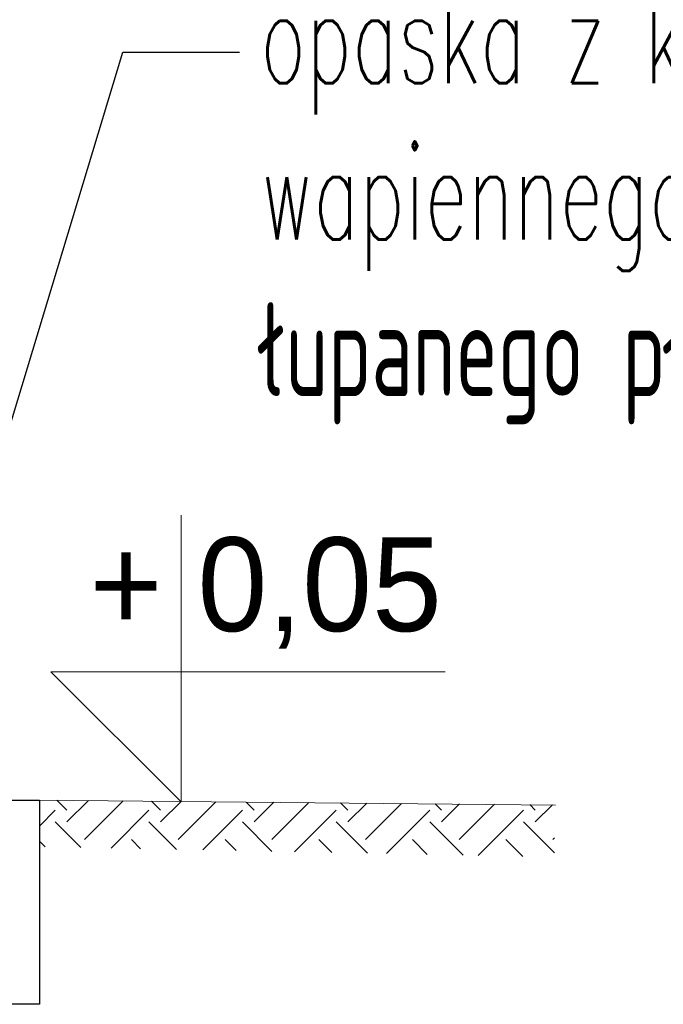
# Model space of a CAD drawing. Header units: centimetres. Extents: x 148485 to 162129, y -6573 to -2118.
# Tile 144 of 167: x 155418 to 155480, y -4752 to -4658. Entities that reach past the tile are written whole.
import ezdxf
from ezdxf import colors
from ezdxf.entities.mleader import LeaderData, LeaderLine
from ezdxf.math import Vec2, Vec3

# ---------------------------------------------------------------- set-up
doc = ezdxf.new("R2010")
doc.units = ezdxf.units.CM
doc.header["$LTSCALE"] = 0.1
doc.layers.get('0').update_dxf_attribs({"color": 45})
doc.layers.add('A_Opisy', color=7, linetype='Continuous', lineweight=18)
doc.layers.add('widoki_R&F', color=4, linetype='Continuous')
doc.styles.add('Skala 50', font='simplex.shx', dxfattribs={"width": 0.9, "height": 10})
doc.styles.add('TECH', font='flptechn.ttf')

# ---------------------------------------------------------------- blocks, each defined once
blk = doc.blocks.new('_Open30')
at = {"color": 0, "linetype": 'ByBlock', "lineweight": -2, "transparency": 16777216}
for p, q in [((-1, 0.2679), (0, 0)), ((0, 0), (-1, -0.2679)), ((0, 0), (-1, 0))]:
    blk.add_line(p, q, dxfattribs=at)

msp = doc.modelspace()

# ---------------------------------------------------------------- hatches: boundary and pattern name
at = {"layer": 'widoki_R&F', "linetype": 'Continuous'}
h = msp.add_hatch(dxfattribs=at)
h.set_pattern_fill('EARTH', color=256, angle=135)
h.set_pattern_definition([(45, (3246.5286, 1260.782), (0, 8.98025612), [6.35, -6.35]), (45, (3244.845, 1262.466), (0, 8.98025612), [6.35, -6.35]), (45, (3243.161, 1264.15), (0, 8.98025612), [6.35, -6.35]), (135, (3243.161, 1265.2724), (-8.98025612, 9e-16), [6.35, -6.35]), (135, (3244.845, 1266.956), (-8.98025612, 9e-16), [6.35, -6.35]), (135, (3246.5286, 1268.64), (-8.98025612, 9e-16), [6.35, -6.35])])
h.paths.add_polyline_path([(155469.33, -4733.019), (155469.33, -4738.019), (155419.951, -4737.03), (155419.951, -4732.56)])

# ---------------------------------------------------------------- linework, layer by layer
at = {"layer": 'A_Opisy'}
msp.add_lwpolyline([(155433.539, -4705.239), (155433.539, -4732.739), (155421.039, -4720.239), (155458.858, -4720.239)], dxfattribs=at)
at = {"layer": 'widoki_R&F', "color": 3, "lineweight": 20}
msp.add_line((155419.951, -4732.56), (155469.437, -4733.041), dxfattribs=at)
at = {"layer": 'widoki_R&F', "color": 4}
msp.add_lwpolyline([(155419.951, -4732.56), (155419.951, -4752.152), (155417.201, -4752.152), (155417.201, -4732.56)], close=True, dxfattribs=at)

# ---------------------------------------------------------------- texts
at = {"layer": 'A_Opisy', "color": 4, "style": 'TECH'}
msp.add_text('+ 0,05', height=9, dxfattribs=at).set_placement((155424.736, -4716.353))

# ---------------------------------------------------------------- leaders
at = {"layer": 'widoki_R&F'}
ml = msp.add_multileader_mtext('Standard', dxfattribs=at)
ml.set_content('{\\W0.6;opaska z kamienia wapiennego łupanego płaskiego}', color=256, style='Skala 50')
ml.set_leader_properties()
ml.set_arrow_properties(name='OPEN30')
ml.build(insert=Vec2(0, 0))
ml.multileader.update_dxf_attribs({"dogleg_length": 5, "arrow_head_size": 7})
ctx = ml.context
ctx.base_point, ctx.char_height, ctx.arrow_head_size, ctx.plane_origin = Vec3(155439.127, -4660.789), 9, 7, Vec3(221413.986, 2079.209)
notes = []
notes.append((ctx, [(0, (1, 1, 0), (155427.94, -4660.789), (1, 0), 11.187, [(0, [(155405.546, -4734.942)], 0, [])])]))
ctx.mtext.insert, ctx.mtext.width, ctx.mtext.defined_height = Vec3(155441.127, -4654.789), 81.87246, 46.643
for ctx, leaders in notes:
    for number, flags, end, landing, length, lines in leaders:
        leader = LeaderData()
        leader.index, (leader.has_last_leader_line, leader.has_dogleg_vector, leader.attachment_direction) = number, flags
        leader.last_leader_point, leader.dogleg_vector, leader.dogleg_length = Vec3(end), Vec3(landing), length
        for number, points, colour, breaks in lines:
            line = LeaderLine()
            line.index, line.vertices, line.color, line.breaks = number, Vec3.list(points), colors.encode_raw_color(colour), breaks
            leader.lines.append(line)
        ctx.leaders.append(leader)

doc.saveas('drawing.dxf')
